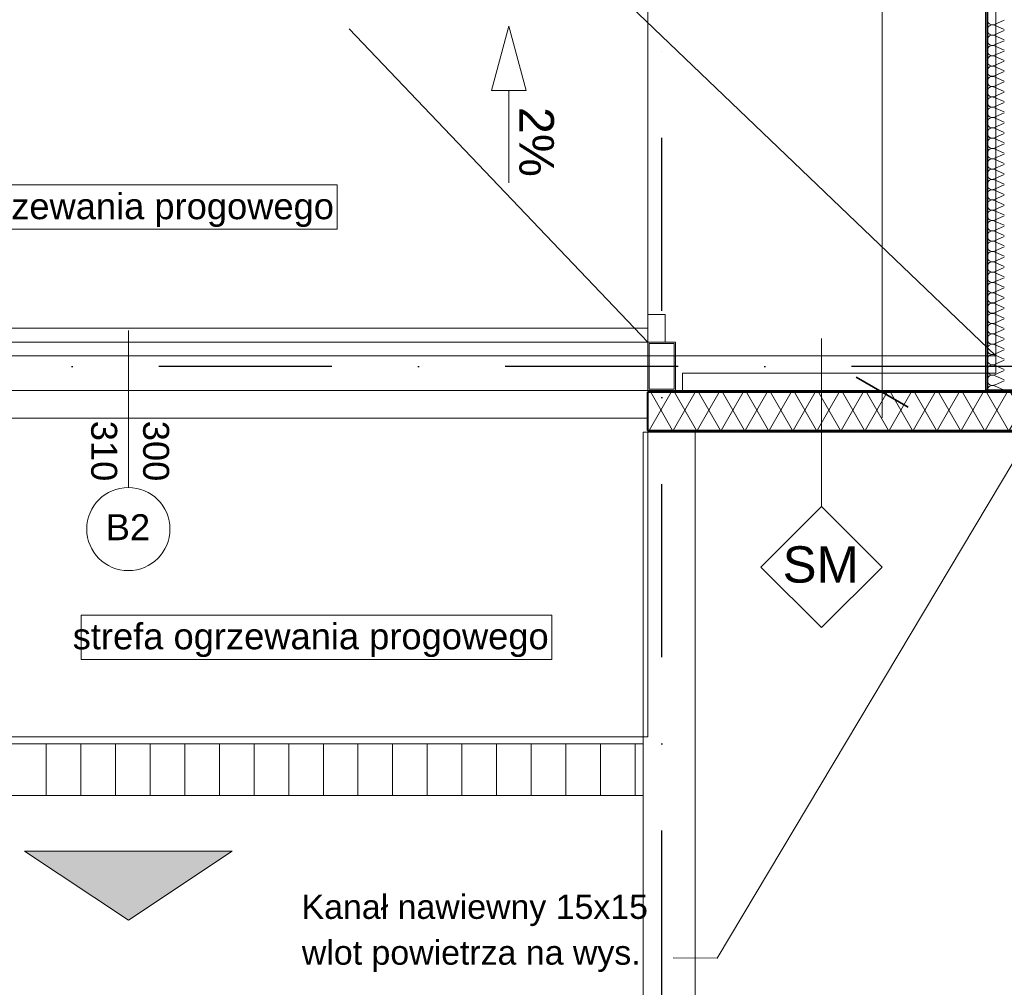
# Model space of a CAD drawing. Header units: millimetres. Extents: x 2016045 to 2079203, y -1576958 to -1542749.
# Tile 4 of 109: x 2026343 to 2029186, y -1568935 to -1566140. Entities that reach past the tile are written whole.
import ezdxf

# ---------------------------------------------------------------- set-up
doc = ezdxf.new("R2010")
doc.units = ezdxf.units.MM
doc.header["$MEASUREMENT"] = 0
for name, pattern in [('ACAD_ISO03W100', [2500, 1250, -1250]), ('OSIE', [1000, 500, -250, 0, -250]), ('Wipeout_Contour', [1000, 0, -1000])]:
    doc.linetypes.add(name, pattern=pattern)
for name, color, linetype in [('0 krawęrznik', 7, 'Continuous'), ('Wymiarowanie', 7, 'Continuous'), ('Ściany zewnętrzne', 7, 'Continuous')]:
    doc.layers.add(name, color=color, linetype=linetype)
for name, color, linetype, lineweight, true_color in [('0 krawęrznik_Nr_pióra__12', 7, 'Continuous', 5, 0x9f9f9f), ('a___przekrojowa___0.5_Nr_pióra__160', 7, 'Continuous', 20, 0x020602), ('drzwi_Nr_pióra__30', 7, 'Continuous', 13, 0x0322fc), ('Linie PT_Nr_pióra__13', 7, 'Continuous', 5, 0xb6b6b6), ('OSIE_Nr_pióra__2', 7, 'Continuous', 25, 0x0322fc), ('Wymiarowanie_Nr_pióra__3', 7, 'Continuous', 35, 0x008200), ('WYPELNIENIA_Nr_pióra__12', 7, 'Continuous', 5, 0x9f9f9f)]:
    doc.layers.add(name, color=color, linetype=linetype, lineweight=lineweight, true_color=true_color)
for name, color, linetype, lineweight in [('2D - Ogólne_Nr_pióra__7', 7, 'Continuous', 13), ('a___cienka___0.15_Nr_pióra__5', 7, 'Continuous', 40), ('a___przekrojowa___0.5_Nr_pióra__1', 7, 'Continuous', 0), ('Budowlane - Opisy_Nr_pióra__1', 7, 'Continuous', 0), ('Budowlane - Opisy_Nr_pióra__7', 7, 'Continuous', 13), ('Budowlane - Sciany Zew_Nr_pióra__7', 7, 'Continuous', 13), ('Budowlane - Wylewka betonowa_Nr_pióra__7', 7, 'Continuous', 13), ('Konstrukcja - podkonstrukcja pod panele - belki_Nr_pióra__7', 7, 'Continuous', 13), ('Konstrukcja - Płyta - Zbrojenie Rozproszone_Nr_pióra__7', 7, 'Continuous', 13), ('Wymiarowanie_Nr_pióra__1', 7, 'Continuous', 0), ('wypelnienia wielobokow_Nr_pióra__7', 7, 'Continuous', 13), ('znaczniki drzwi_Nr_pióra__1', 7, 'Continuous', 0), ('znaczniki drzwi_Nr_pióra__7', 7, 'Continuous', 13), ('Ściany zewnętrzne_Nr_pióra__1', 7, 'Continuous', 0), ('Ściany zewnętrzne_Nr_pióra__5', 7, 'Continuous', 40)]:
    doc.layers.add(name, color=color, linetype=linetype, lineweight=lineweight)
doc.styles.add('GENERATED_STYLE_1', font='arial.ttf')
doc.dimstyles.new('GENERATED_STYLE__1', dxfattribs={"dimtxt": 125, "dimasz": 114, "dimexe": 0.18, "dimexo": 0, "dimgap": 0.09, "dimtad": 1, "dimtih": 1, "dimtoh": 1, "dimdec": 0, "dimlfac": 0.1, "dimzin": 0, "dimdsep": 46, "dimtxsty": 'GENERATED_STYLE_1', "dimblk": 'ARROWHEAD_2', "dimblk1": 'ARROWHEAD_2', "dimblk2": 'ARROWHEAD_2', "dimcen": 0.09, "dimclrd": 7, "dimclre": 7, "dimclrt": 7, "dimadec": 4, "dimazin": 0, "dimtfac": 1, "dimtdec": 4, "dimtmove": 0, "dimatfit": 3, "dimfxl": 0, "dimtolj": 1, "dimtzin": 0, "dimarcsym": 0})
doc.dimstyles.new('GENERATED_STYLE__2', dxfattribs={"dimtxt": 125, "dimasz": 114, "dimexe": 0.18, "dimexo": 0, "dimgap": 0.09, "dimtad": 1, "dimdec": 0, "dimlfac": 0.1, "dimzin": 0, "dimdsep": 46, "dimtxsty": 'GENERATED_STYLE_1', "dimblk": 'ARROWHEAD_2', "dimblk1": 'ARROWHEAD_2', "dimblk2": 'ARROWHEAD_2', "dimcen": 0.09, "dimclrd": 7, "dimclre": 7, "dimclrt": 7, "dimadec": 4, "dimazin": 0, "dimtfac": 1, "dimtdec": 4, "dimtmove": 2, "dimatfit": 3, "dimfxl": 0, "dimtolj": 1, "dimtzin": 0, "dimarcsym": 0})
doc.dimstyles.new('GENERATED_STYLE__3', dxfattribs={"dimtxt": 125, "dimasz": 114, "dimexe": 0.18, "dimexo": 0, "dimgap": 0.09, "dimtad": 1, "dimdec": 0, "dimlfac": 0.1, "dimzin": 0, "dimdsep": 46, "dimtxsty": 'GENERATED_STYLE_1', "dimblk": 'ARROWHEAD_2', "dimblk1": 'ARROWHEAD_2', "dimblk2": 'ARROWHEAD_2', "dimcen": 0.09, "dimclrd": 7, "dimclre": 7, "dimclrt": 7, "dimadec": 4, "dimazin": 0, "dimtfac": 1, "dimtdec": 4, "dimtmove": 0, "dimatfit": 3, "dimfxl": 0, "dimtolj": 1, "dimtzin": 0, "dimarcsym": 0})

# ---------------------------------------------------------------- blocks, each defined once
blk = doc.blocks.new('Ściana_16', base_point=(2028143.6, -1569780.9))
at = {"color": 254, "linetype": 'Wipeout_Contour', "lineweight": 0, "ltscale": 10254058.93673791}
blk.add_wipeout([(2028143.6, -1568230.9), (2028293.6, -1568230.9), (2028293.6, -1567330.9), (2028143.6, -1567330.9)], dxfattribs=at).dxf.layer = '0 krawęrznik'
at = {"color": 254, "linetype": 'Wipeout_Contour', "lineweight": 0, "ltscale": 10257240.09088466}
blk.add_wipeout([(2028143.6, -1569780.9), (2028293.6, -1569780.9), (2028293.6, -1568380.9), (2028143.6, -1568380.9)], dxfattribs=at).dxf.layer = '0 krawęrznik'
at = {"layer": '0 krawęrznik_Nr_pióra__12', "linetype": 'Continuous', "flags": 128}
for points in [[(2028293.6, -1567330.9), (2028143.6, -1567330.9)], [(2028143.6, -1567330.9), (2028143.6, -1568230.9)], [(2028293.6, -1568230.9), (2028293.6, -1567330.9)], [(2028143.6, -1568380.9), (2028143.6, -1569780.9)], [(2028293.6, -1569780.9), (2028293.6, -1568380.9)]]:
    blk.add_lwpolyline(points, dxfattribs=at)
blk = doc.blocks.new('Ściana_17', base_point=(2025143.6, -1568230.9))
at = {"color": 254, "linetype": 'Wipeout_Contour', "lineweight": 0, "ltscale": 10250598.13789248}
blk.add_wipeout([(2025143.6, -1568380.9), (2028293.6, -1568380.9), (2028293.6, -1568230.9), (2025143.6, -1568230.9)], dxfattribs=at).dxf.layer = '0 krawęrznik'
at = {"layer": '0 krawęrznik_Nr_pióra__12', "linetype": 'Continuous', "flags": 128}
for points in [[(2028143.6, -1568230.9), (2025143.6, -1568230.9)], [(2028293.6, -1568380.9), (2028293.6, -1568230.9)], [(2025143.6, -1568380.9), (2028143.6, -1568380.9)]]:
    blk.add_lwpolyline(points, dxfattribs=at)
blk = doc.blocks.new('Izolacja cieplna 18_2')
at = {"layer": 'Linie PT_Nr_pióra__13', "linetype": 'Continuous'}
for p, q in [((10149.8, 49.2), (10162.2, 20.9)), ((10164.7, 20.9), (10177.1, 49.2)), ((10179.6, 49.2), (10192, 20.9)), ((10194.5, 20.9), (10206.9, 49.2)), ((10209.4, 49.2), (10221.7, 20.9)), ((10224.2, 20.9), (10236.6, 49.2)), ((10239.1, 49.2), (10251.5, 20.9)), ((10254, 20.9), (10266.4, 49.2)), ((10268.9, 49.2), (10281.3, 20.9)), ((10283.8, 20.9), (10296.1, 49.2)), ((10298.7, 49.2), (10311, 20.9)), ((10313.5, 20.9), (10325.9, 49.2)), ((10328.4, 49.2), (10340.8, 20.9)), ((10343.3, 20.9), (10355.7, 49.2)), ((10358.2, 49.2), (10370.6, 20.9)), ((10373.1, 20.9), (10385.4, 49.2)), ((10387.9, 49.2), (10400.3, 20.9)), ((10402.8, 20.9), (10415.2, 49.2)), ((10417.7, 49.2), (10430.1, 20.9)), ((10432.6, 20.9), (10445, 49.2)), ((10447.5, 49.2), (10459.8, 20.9)), ((10462.3, 20.9), (10474.7, 49.2)), ((10477.2, 49.2), (10489.6, 20.9)), ((10492.1, 20.9), (10504.5, 49.2)), ((10507, 49.2), (10519.4, 20.9)), ((10521.9, 20.9), (10534.2, 49.2)), ((10536.7, 49.2), (10549.1, 20.9)), ((10551.6, 20.9), (10564, 49.2)), ((10566.5, 49.2), (10578.9, 20.9)), ((10581.4, 20.9), (10593.8, 49.2)), ((10596.3, 49.2), (10608.6, 20.9)), ((10611.1, 20.9), (10623.5, 49.2)), ((10626, 49.2), (10638.4, 20.9)), ((10640.9, 20.9), (10653.3, 49.2)), ((10655.8, 49.2), (10668.2, 20.9)), ((10670.7, 20.9), (10683, 49.2)), ((10685.5, 49.2), (10697.9, 20.9)), ((10700.4, 20.9), (10712.8, 49.2)), ((10715.3, 49.2), (10727.7, 20.9)), ((10730.2, 20.9), (10742.6, 49.2)), ((10745.1, 49.2), (10757.5, 20.9)), ((10759.9, 20.9), (10772.3, 49.2)), ((10774.8, 49.2), (10787.2, 20.9)), ((10789.7, 20.9), (10802.1, 49.2)), ((10804.6, 49.2), (10817, 20.9)), ((10819.5, 20.9), (10831.9, 49.2)), ((10834.4, 49.2), (10846.7, 20.9)), ((10849.2, 20.9), (10861.6, 49.2)), ((10864.1, 49.2), (10876.5, 20.9)), ((10879, 20.9), (10891.4, 49.2)), ((10893.9, 49.2), (10906.3, 20.9)), ((10908.8, 20.9), (10921.1, 49.2)), ((10923.6, 49.2), (10936, 20.9)), ((10938.5, 20.9), (10950.9, 49.2)), ((10953.4, 49.2), (10965.8, 20.9)), ((10968.3, 20.9), (10980.7, 49.2)), ((10983.2, 49.2), (10995.5, 20.9)), ((10998, 20.9), (11010.4, 49.2)), ((11012.9, 49.2), (11025.3, 20.9)), ((11027.8, 20.9), (11040.2, 49.2)), ((11042.7, 49.2), (11055.1, 20.9)), ((11057.6, 20.9), (11069.9, 49.2)), ((11072.4, 49.2), (11084.8, 20.9)), ((11087.3, 20.9), (11099.7, 49.2)), ((11102.2, 49.2), (11114.6, 20.9)), ((11117.1, 20.9), (11129.5, 49.2)), ((11132, 49.2), (11144.3, 20.9)), ((11146.8, 20.9), (11159.2, 49.2)), ((11161.7, 49.2), (11174.1, 20.9)), ((11176.6, 20.9), (11189, 49.2)), ((11191.5, 49.2), (11203.9, 20.9)), ((11206.4, 20.9), (11218.7, 49.2))]:
    blk.add_line(p, q, dxfattribs=at)
for centre, start, end in [((10148.6, 14.9), 270, 23.6513), ((10178.4, 14.9), 156.3487, 270), ((10178.4, 14.9), 270, 23.6513), ((10208.1, 14.9), 156.3487, 270), ((10208.1, 14.9), 270, 23.6513), ((10237.9, 14.9), 156.3487, 270), ((10237.9, 14.9), 270, 23.6513), ((10267.6, 14.9), 156.3487, 270), ((10267.6, 14.9), 270, 23.6513), ((10297.4, 14.9), 156.3487, 270), ((10297.4, 14.9), 270, 23.6513), ((10327.2, 14.9), 156.3487, 270), ((10327.2, 14.9), 270, 23.6513), ((10356.9, 14.9), 156.3487, 270), ((10356.9, 14.9), 270, 23.6513), ((10386.7, 14.9), 156.3487, 270), ((10386.7, 14.9), 270, 23.6513), ((10416.4, 14.9), 156.3487, 270), ((10416.4, 14.9), 270, 23.6513), ((10446.2, 14.9), 156.3487, 270), ((10446.2, 14.9), 270, 23.6513), ((10476, 14.9), 156.3487, 270), ((10476, 14.9), 270, 23.6513), ((10505.7, 14.9), 156.3487, 270), ((10505.7, 14.9), 270, 23.6513), ((10535.5, 14.9), 156.3487, 270), ((10535.5, 14.9), 270, 23.6513), ((10565.3, 14.9), 156.3487, 270), ((10565.3, 14.9), 270, 23.6513), ((10595, 14.9), 156.3487, 270), ((10595, 14.9), 270, 23.6513), ((10624.8, 14.9), 156.3487, 270), ((10624.8, 14.9), 270, 23.6513), ((10654.5, 14.9), 156.3487, 270), ((10654.5, 14.9), 270, 23.6513), ((10684.3, 14.9), 156.3487, 270), ((10684.3, 14.9), 270, 23.6513), ((10714.1, 14.9), 156.3487, 270), ((10714.1, 14.9), 270, 23.6513), ((10743.8, 14.9), 156.3487, 270), ((10743.8, 14.9), 270, 23.6513), ((10773.6, 14.9), 156.3487, 270), ((10773.6, 14.9), 270, 23.6513), ((10803.3, 14.9), 156.3487, 270), ((10803.3, 14.9), 270, 23.6513), ((10833.1, 14.9), 156.3487, 270), ((10833.1, 14.9), 270, 23.6513), ((10862.9, 14.9), 156.3487, 270), ((10862.9, 14.9), 270, 23.6513), ((10892.6, 14.9), 156.3487, 270), ((10892.6, 14.9), 270, 23.6513), ((10922.4, 14.9), 156.3487, 270), ((10922.4, 14.9), 270, 23.6513), ((10952.1, 14.9), 156.3487, 270), ((10952.1, 14.9), 270, 23.6513), ((10981.9, 14.9), 156.3487, 270), ((10981.9, 14.9), 270, 23.6513), ((11011.7, 14.9), 156.3487, 270), ((11011.7, 14.9), 270, 23.6513), ((11041.4, 14.9), 156.3487, 270), ((11041.4, 14.9), 270, 23.6513), ((11071.2, 14.9), 156.3487, 270), ((11071.2, 14.9), 270, 23.6513), ((11101, 14.9), 156.3487, 270), ((11101, 14.9), 270, 23.6513), ((11130.7, 14.9), 156.3487, 270), ((11130.7, 14.9), 270, 23.6513), ((11160.5, 14.9), 156.3487, 270), ((11160.5, 14.9), 270, 23.6513), ((11190.2, 14.9), 156.3487, 270), ((11190.2, 14.9), 270, 23.6513), ((11220, 14.9), 156.3487, 270)]:
    blk.add_arc(centre, 14.9, start, end, dxfattribs=at)
blk = doc.blocks.new('Ściana_33', base_point=(2028156.7, -1567210.9))
at = {"layer": 'Ściany zewnętrzne', "linetype": 'Continuous', "lineweight": 0, "true_color": 0x000000}
h = blk.add_hatch(dxfattribs=at)
h.set_pattern_fill('izolacja_miękka', color=18, style=0, pattern_type=2)
h.set_pattern_definition([(60, (1682719.62, -1237567.41), (-51.961524, 30), []), (120, (1682719.62, -1237567.41), (51.961524, 30), [])])
h.paths.add_polyline_path([(2028156.7, -1567325.9), (2029826.7, -1567325.9), (2029826.7, -1567215.9), (2028156.7, -1567215.9)])
at = {"layer": 'Ściany zewnętrzne_Nr_pióra__1', "linetype": 'Continuous'}
blk.add_line((2029826.7, -1567215.9), (2028156.7, -1567215.9), dxfattribs=at)
at = {"layer": 'Ściany zewnętrzne_Nr_pióra__1', "linetype": 'Continuous', "flags": 128}
for points in [[(2029826.7, -1567210.9), (2028156.7, -1567210.9)], [(2028156.7, -1567215.9), (2028156.7, -1567210.9)], [(2029826.7, -1567215.9), (2029826.7, -1567210.9)], [(2028156.7, -1567330.9), (2028156.7, -1567325.9)], [(2028156.7, -1567330.9), (2029826.7, -1567330.9)], [(2029826.7, -1567330.9), (2029826.7, -1567325.9)]]:
    blk.add_lwpolyline(points, dxfattribs=at)
at = {"layer": 'Ściany zewnętrzne_Nr_pióra__5', "linetype": 'Continuous'}
blk.add_line((2028156.7, -1567325.9), (2029826.7, -1567325.9), dxfattribs=at)
at = {"layer": 'Ściany zewnętrzne_Nr_pióra__5', "linetype": 'Continuous', "flags": 128}
for points in [[(2028156.7, -1567325.9), (2028156.7, -1567215.9)], [(2029826.7, -1567325.9), (2029826.7, -1567215.9)]]:
    blk.add_lwpolyline(points, dxfattribs=at)
blk = doc.blocks.new('*D118', base_point=(1682719.6, -1237567.4))
at = {"layer": 'Wymiarowanie_Nr_pióra__1', "linetype": 'Continuous'}
for p, q in [((2023869.9, -1566089.6), (2023869.9, -1565864.6)), ((2029131.7, -1566089.6), (2029131.7, -1565864.6)), ((2023796.5, -1565977.1), (2023869.9, -1565977.1)), ((2023869.9, -1565977.1), (2029131.7, -1565977.1))]:
    blk.add_line(p, q, dxfattribs=at)
at = {"layer": 'Wymiarowanie_Nr_pióra__3', "linetype": 'Continuous'}
for p, q in [((2023913.2, -1565902.1), (2023826.6, -1566052.1)), ((2029175, -1565902.1), (2029088.4, -1566052.1))]:
    blk.add_line(p, q, dxfattribs=at)
at = {"layer": 'Wymiarowanie_Nr_pióra__1', "char_height": 125, "attachment_point": 7, "style": 'GENERATED_STYLE_1'}
for s, insert in [('\\A1;{\\fArial|b0|i0|c238|p38;526}', (2026311.1, -1565952.1)), ('\\A1;{\\fArial|b0|i0|c238|p38;8}', (2028993.5, -1565952.1))]:
    blk.add_mtext(s, dxfattribs=dict(at, insert=insert))
blk = doc.blocks.new('ARROWHEAD_2')
at = {"color": 0, "linetype": 'Continuous', "lineweight": 0}
for p, q in [((-0.378, -0.655), (0.378, 0.655)), ((0, 0), (-1, 0))]:
    blk.add_line(p, q, dxfattribs=at)
blk = doc.blocks.new('*D119', base_point=(1682719.6, -1237567.4))
at = {"layer": 'Wymiarowanie_Nr_pióra__1', "linetype": 'Continuous'}
for p, q in [((2029131.7, -1566089.6), (2029131.7, -1565864.6)), ((2029211.7, -1566089.6), (2029211.7, -1565864.6)), ((2029131.7, -1565977.1), (2029211.7, -1565977.1))]:
    blk.add_line(p, q, dxfattribs=at)
at = {"layer": 'Wymiarowanie_Nr_pióra__3', "linetype": 'Continuous'}
for p, q in [((2029175, -1565902.1), (2029088.4, -1566052.1)), ((2029255, -1565902.1), (2029168.4, -1566052.1))]:
    blk.add_line(p, q, dxfattribs=at)
blk = doc.blocks.new('*D120', base_point=(1682719.6, -1237567.4))
at = {"layer": 'Wymiarowanie_Nr_pióra__1', "linetype": 'Continuous'}
for p, q in [((2029211.7, -1566089.6), (2029211.7, -1565864.6)), ((2031389.9, -1566089.6), (2031389.9, -1565864.6)), ((2029211.7, -1565977.1), (2031389.9, -1565977.1))]:
    blk.add_line(p, q, dxfattribs=at)
at = {"layer": 'Wymiarowanie_Nr_pióra__3', "linetype": 'Continuous'}
for p, q in [((2029255, -1565902.1), (2029168.4, -1566052.1)), ((2031346.6, -1566052.1), (2031433.2, -1565902.1))]:
    blk.add_line(p, q, dxfattribs=at)
at = {"layer": 'Wymiarowanie_Nr_pióra__1', "char_height": 125, "attachment_point": 7, "style": 'GENERATED_STYLE_1'}
for s, insert in [('\\A1;{\\fArial|b0|i0|c238|p38;218}', (2030111.1, -1565952.1)), ('\\A1;{\\fArial|b0|i0|c238|p38;8}', (2031251.7, -1565952.1))]:
    blk.add_mtext(s, dxfattribs=dict(at, insert=insert))
blk = doc.blocks.new('*D122', base_point=(1682719.6, -1237567.4))
at = {"layer": 'Wymiarowanie_Nr_pióra__1', "linetype": 'Continuous'}
for p, q in [((2028833.1, -1555985.9), (2028833.1, -1555912.6)), ((2028945.6, -1555985.9), (2028720.6, -1555985.9)), ((2028833.1, -1567215.9), (2028833.1, -1555985.9)), ((2028945.6, -1567215.9), (2028720.6, -1567215.9)), ((2028833.1, -1567289.3), (2028833.1, -1567215.9))]:
    blk.add_line(p, q, dxfattribs=at)
at = {"layer": 'Wymiarowanie_Nr_pióra__3', "linetype": 'Continuous'}
for p, q in [((2028908.1, -1556029.2), (2028758.1, -1555942.6)), ((2028758.1, -1567172.6), (2028908.1, -1567259.2))]:
    blk.add_line(p, q, dxfattribs=at)
at = {"layer": 'Wymiarowanie_Nr_pióra__1', "insert": (2028808.1, -1561814.6), "char_height": 125, "attachment_point": 7, "rotation": 90, "style": 'GENERATED_STYLE_1'}
blk.add_mtext('\\A1;{\\fArial|b0|i0|c238|p38;1\xa0123}', dxfattribs=at)
blk = doc.blocks.new('*D147', base_point=(1682719.6, -1237567.4))
at = {"layer": 'Wymiarowanie_Nr_pióra__1', "linetype": 'Continuous'}
for p, q in [((2025152.9, -1572444), (2025152.9, -1572219)), ((2028156.7, -1572444), (2028156.7, -1572219)), ((2025152.9, -1572331.5), (2028156.7, -1572331.5))]:
    blk.add_line(p, q, dxfattribs=at)
at = {"layer": 'Wymiarowanie_Nr_pióra__3', "linetype": 'Continuous'}
for p, q in [((2025196.2, -1572256.5), (2025109.6, -1572406.5)), ((2028200, -1572256.5), (2028113.4, -1572406.5))]:
    blk.add_line(p, q, dxfattribs=at)
at = {"layer": 'Wymiarowanie_Nr_pióra__1', "insert": (2026512.5, -1572306.5), "char_height": 125, "attachment_point": 7, "style": 'GENERATED_STYLE_1'}
blk.add_mtext('\\A1;{\\fArial|b0|i0|c238|p38;300}', dxfattribs=at)
blk = doc.blocks.new('*D148', base_point=(1682719.6, -1237567.4))
at = {"layer": 'Wymiarowanie_Nr_pióra__1', "linetype": 'Continuous'}
for p, q in [((2028156.7, -1572444), (2028156.7, -1572219)), ((2029826.7, -1572444), (2029826.7, -1572219)), ((2028156.7, -1572331.5), (2029826.7, -1572331.5))]:
    blk.add_line(p, q, dxfattribs=at)
at = {"layer": 'Wymiarowanie_Nr_pióra__3', "linetype": 'Continuous'}
for p, q in [((2028200, -1572256.5), (2028113.4, -1572406.5)), ((2029870, -1572256.5), (2029783.4, -1572406.5))]:
    blk.add_line(p, q, dxfattribs=at)
at = {"layer": 'Wymiarowanie_Nr_pióra__1', "insert": (2028849.4, -1572306.5), "char_height": 125, "attachment_point": 7, "style": 'GENERATED_STYLE_1'}
blk.add_mtext('\\A1;{\\fArial|b0|i0|c238|p38;167}', dxfattribs=at)
blk = doc.blocks.new('*D153', base_point=(1682719.6, -1237567.4))
at = {"layer": 'Wymiarowanie_Nr_pióra__1', "linetype": 'Continuous'}
for p, q in [((2023749.9, -1572694), (2023749.9, -1572469)), ((2041502.9, -1572694), (2041502.9, -1572469)), ((2023676.5, -1572581.5), (2023749.9, -1572581.5)), ((2023749.9, -1572581.5), (2041502.9, -1572581.5)), ((2041502.9, -1572581.5), (2041576.2, -1572581.5))]:
    blk.add_line(p, q, dxfattribs=at)
at = {"layer": 'Wymiarowanie_Nr_pióra__3', "linetype": 'Continuous'}
for p, q in [((2023793.2, -1572506.5), (2023706.6, -1572656.5)), ((2041459.6, -1572656.5), (2041546.2, -1572506.5))]:
    blk.add_line(p, q, dxfattribs=at)
at = {"layer": 'Wymiarowanie_Nr_pióra__1', "insert": (2032436.7, -1572556.5), "char_height": 125, "attachment_point": 7, "style": 'GENERATED_STYLE_1'}
blk.add_mtext('\\A1;{\\fArial|b0|i0|c238|p38;1776}', dxfattribs=at)
blk = doc.blocks.new('*D179', base_point=(1682719.6, -1237567.4))
at = {"layer": 'Wymiarowanie_Nr_pióra__1', "linetype": 'Continuous'}
for p, q in [((2021416.4, -1552270.9), (2021416.4, -1552197.6)), ((2021528.9, -1552270.9), (2021303.9, -1552270.9)), ((2021416.4, -1567330.9), (2021416.4, -1552270.9)), ((2021528.9, -1567330.9), (2021303.9, -1567330.9)), ((2021416.4, -1567404.3), (2021416.4, -1567330.9))]:
    blk.add_line(p, q, dxfattribs=at)
at = {"layer": 'Wymiarowanie_Nr_pióra__3', "linetype": 'Continuous'}
for p, q in [((2021491.4, -1552314.2), (2021341.4, -1552227.6)), ((2021341.4, -1567287.6), (2021491.4, -1567374.2))]:
    blk.add_line(p, q, dxfattribs=at)
at = {"layer": 'Wymiarowanie_Nr_pióra__1', "insert": (2021391.4, -1560447), "char_height": 125, "attachment_point": 7, "rotation": 90, "style": 'GENERATED_STYLE_1'}
blk.add_mtext('\\A1;{\\fArial|b0|i0|c238|p38;1\xa0506}', dxfattribs=at)

msp = doc.modelspace()

# ---------------------------------------------------------------- hatches: boundary and pattern name
at = {"layer": 'wypelnienia wielobokow_Nr_pióra__7', "linetype": 'Continuous'}
msp.add_hatch(color=256, dxfattribs=at).paths.add_polyline_path([(2026956.7, -1568540.9), (2026656.7, -1568740.9), (2026356.7, -1568540.9)])

# ---------------------------------------------------------------- linework, layer by layer
at = {"layer": '2D - Ogólne_Nr_pióra__7', "linetype": 'Continuous'}
for p, q in [((2026956.7, -1568540.9), (2026356.7, -1568540.9)), ((2026356.7, -1568540.9), (2026656.7, -1568740.9)), ((2026956.7, -1568540.9), (2026656.7, -1568740.9))]:
    msp.add_line(p, q, dxfattribs=at)
at = {"layer": 'a___cienka___0.15_Nr_pióra__5', "linetype": 'Continuous'}
for p, q in [((2029136.7, -1555990.9), (2029136.7, -1567210.9)), ((2029826.7, -1567215.9), (2028156.7, -1567215.9)), ((2029211.7, -1567210.9), (2029131.7, -1567210.9))]:
    msp.add_line(p, q, dxfattribs=at)
at = {"layer": 'a___przekrojowa___0.5_Nr_pióra__1', "linetype": 'Continuous'}
for p, q in [((2029131.7, -1555990.9), (2029131.7, -1567210.9)), ((2028256.7, -1567210.9), (2028156.7, -1567210.9)), ((2028156.7, -1567210.9), (2028156.7, -1567310.9)), ((2028256.7, -1567210.9), (2029131.7, -1567210.9))]:
    msp.add_line(p, q, dxfattribs=at)
at = {"layer": 'a___przekrojowa___0.5_Nr_pióra__160', "linetype": 'Continuous', "flags": 128}
for points in [[(2028156.7, -1567210.9), (2028236.9, -1567210.9), (2028236.9, -1567070.9), (2028156.7, -1567070.9)], [(2028232.9, -1567074.9), (2028160.9, -1567074.9), (2028160.9, -1567206.9), (2028232.9, -1567206.9)]]:
    msp.add_lwpolyline(points, close=True, dxfattribs=at)
at = {"layer": 'Budowlane - Opisy_Nr_pióra__1', "linetype": 'Continuous'}
for p, q in [((2027755.5, -1566157.9), (2027705.5, -1566344.5)), ((2027755.5, -1566157.9), (2027805.5, -1566344.5)), ((2027705.5, -1566344.5), (2027805.5, -1566344.5)), ((2027755.5, -1566610.4), (2027755.5, -1566344.5)), ((2028657.9, -1567060.9), (2028657.9, -1567545.5)), ((2028482.9, -1567720.5), (2028657.9, -1567545.5)), ((2028657.9, -1567545.5), (2028832.9, -1567720.5)), ((2028657.9, -1567895.5), (2028482.9, -1567720.5)), ((2028832.9, -1567720.5), (2028657.9, -1567895.5))]:
    msp.add_line(p, q, dxfattribs=at)
at = {"layer": 'Budowlane - Opisy_Nr_pióra__7', "linetype": 'Continuous', "flags": 128}
for points in [[(2027259.4, -1566617), (2025900, -1566617), (2025900, -1566744.9), (2027259.4, -1566744.9)], [(2027879.5, -1567859.3), (2026520.1, -1567859.3), (2026520.1, -1567987.2), (2027879.5, -1567987.2)]]:
    msp.add_lwpolyline(points, close=True, dxfattribs=at)
at = {"layer": 'Budowlane - Sciany Zew_Nr_pióra__7', "linetype": 'Continuous'}
msp.add_line((2028156.7, -1567210.9), (2029111.7, -1567210.9), dxfattribs=at)
at = {"layer": 'Budowlane - Wylewka betonowa_Nr_pióra__7', "linetype": 'Continuous', "flags": 128}
msp.add_lwpolyline([(2028156.7, -1567210.9), (2025156.7, -1567210.9), (2025156.7, -1567110.9), (2028156.7, -1567110.9)], close=True, dxfattribs=at)
msp.add_lwpolyline([(2029111.7, -1567210.9), (2028156.7, -1567210.9), (2028156.7, -1567110.9), (2029111.7, -1567110.9)], dxfattribs=at)
at = {"layer": 'drzwi_Nr_pióra__30', "linetype": 'ACAD_ISO03W100'}
for q in [(2025156.7, -1563920.9), (2028156.7, -1563920.9)]:
    msp.add_line((2028156.7, -1567070.9), q, dxfattribs=at)
at = {"layer": 'drzwi_Nr_pióra__30', "linetype": 'Continuous'}
for p, q in [((2028206.7, -1566990.9), (2028156.7, -1566990.9)), ((2028156.7, -1566990.9), (2028156.7, -1567070.9)), ((2028206.7, -1567070.9), (2028206.7, -1566990.9)), ((2028206.7, -1566990.9), (2028206.7, -1567070.9)), ((2028156.7, -1567030.9), (2025156.7, -1567030.9)), ((2028156.7, -1567070.9), (2028156.7, -1567030.9)), ((2025156.7, -1567070.9), (2028156.7, -1567070.9)), ((2028156.7, -1567070.9), (2028206.7, -1567070.9)), ((2028156.7, -1567210.9), (2025156.7, -1567210.9)), ((2028156.7, -1567210.9), (2028156.7, -1567290.9)), ((2028156.7, -1567290.9), (2025156.7, -1567290.9))]:
    msp.add_line(p, q, dxfattribs=at)
at = {"layer": 'Konstrukcja - podkonstrukcja pod panele - belki_Nr_pióra__7', "linetype": 'Continuous'}
for p, q in [((2029161.7, -1556040.9), (2029161.7, -1567160.9)), ((2028256.7, -1567160.9), (2029161.7, -1567160.9)), ((2028256.7, -1567160.9), (2028256.7, -1567210.9))]:
    msp.add_line(p, q, dxfattribs=at)
at = {"layer": 'Konstrukcja - Płyta - Zbrojenie Rozproszone_Nr_pióra__7', "linetype": 'Continuous'}
msp.add_line((2029161.7, -1567110.9), (2028106.7, -1566100.9), dxfattribs=at)
at = {"layer": 'Konstrukcja - Płyta - Zbrojenie Rozproszone_Nr_pióra__7', "linetype": 'Continuous', "flags": 128}
msp.add_lwpolyline([(2029161.7, -1556090.9), (2029161.7, -1567110.9), (2024151.7, -1567110.9), (2024151.7, -1556090.9)], close=True, dxfattribs=at)
at = {"layer": 'OSIE_Nr_pióra__2', "linetype": 'OSIE'}
msp.add_line((2044246, -1567140.9), (2020891.3, -1567140.9), dxfattribs=at)
at = {"layer": 'znaczniki drzwi_Nr_pióra__1', "linetype": 'Continuous'}
msp.add_line((2026656.7, -1567490.9), (2026656.7, -1567037.3), dxfattribs=at)
for start, end in [(0, 180), (180, 0)]:
    msp.add_arc((2026656.7, -1567610.9), 120.1, start, end, dxfattribs=at)

# ---------------------------------------------------------------- block references
at = {"layer": '0 krawęrznik', "color": 253, "lineweight": 5, "true_color": 0x9f9f9f}
msp.add_blockref('Ściana_16', (2028143.6, -1569780.9), dxfattribs=at)
at = {"layer": 'Linie PT_Nr_pióra__13', "linetype": 'Continuous', "zscale": 1000, "rotation": 270}
msp.add_blockref('Izolacja cieplna 18_2', (2029136.7, -1555990.9), dxfattribs=at)

# ---------------------------------------------------------------- texts
at = {"layer": 'Budowlane - Opisy_Nr_pióra__7', "linetype": 'Continuous', "insert": (2027784.7, -1566593.7), "char_height": 100, "attachment_point": 9, "rotation": 270, "style": 'GENERATED_STYLE_1'}
msp.add_mtext('\\A1;{\\fArial|b0|i0|c238|p38;2%}', dxfattribs=at)
at = {"layer": 'Budowlane - Opisy_Nr_pióra__7', "linetype": 'Continuous', "attachment_point": 9, "style": 'GENERATED_STYLE_1'}
for s, insert, char_height in [('\\A1;{\\fArial|b0|i0|c238|p38;strefa ogrzewania progowego}', (2027250.3, -1566738.5), 75), ('\\A1;{\\fArial|b0|i0|c238|p38;SM}', (2028765.9, -1567767.1), 105), ('\\A1;{\\fArial|b0|i0|c238|p38;strefa ogrzewania progowego}', (2027870.4, -1567980.8), 75), ('\\A1;{\\fArial|b0|i0|c238|p38;wlot powietrza na wys.}', (2028135.9, -1568890.3), 70.006)]:
    msp.add_mtext(s, dxfattribs=dict(at, insert=insert, char_height=char_height))
at = {"layer": 'znaczniki drzwi_Nr_pióra__7', "linetype": 'Continuous', "char_height": 75, "attachment_point": 9, "rotation": 270, "style": 'GENERATED_STYLE_1'}
for s, insert in [('\\A1;{\\fArial|b0|i0|c238|p38;310}', (2026548.3, -1567472.9)), ('\\A1;{\\fArial|b0|i0|c238|p38;300}', (2026698.3, -1567472.9))]:
    msp.add_mtext(s, dxfattribs=dict(at, insert=insert))
at = {"layer": 'znaczniki drzwi_Nr_pióra__7', "linetype": 'Continuous', "insert": (2026719.6, -1567643), "char_height": 75, "attachment_point": 9, "style": 'GENERATED_STYLE_1'}
msp.add_mtext('\\A1;{\\fArial|b0|i0|c238|p38;B2}', dxfattribs=at)

# ---------------------------------------------------------------- dimensions: what is measured, and where the dimension line sits
at = {"layer": 'Wymiarowanie', "linetype": 'Continuous'}
dim = msp.add_linear_dim(base=(2028833.1, -1555985.9), p1=(2028991.7, -1567215.9), p2=(2029100.3, -1555985.9), angle=90, dimstyle='GENERATED_STYLE__3', dxfattribs=at)
dim.commit()
dim.dimension.update_dxf_attribs({"geometry": '*D122', "text_midpoint": (2028745.6, -1561600.9), "dimtype": 160, "text_rotation": 90})
for base, p1, p2, picture, middle in [((2029131.7, -1565977.1), (2023869.9, -1566997.9), (2029131.7, -1567210.9), '*D118', (2026453.4, -1565889.6)), ((2031389.9, -1565977.1), (2029211.7, -1567210.9), (2031389.9, -1567210.9), '*D120', (2030253.4, -1565889.6)), ((2029211.7, -1565977.1), (2029131.7, -1567210.9), (2029211.7, -1567210.9), '*D119', (2029040.9, -1565889.6))]:
    dim = msp.add_linear_dim(base=base, p1=p1, p2=p2, dimstyle='GENERATED_STYLE__1', dxfattribs=at)
    dim.commit()
    dim.dimension.update_dxf_attribs({"geometry": picture, "text_midpoint": middle, "dimtype": 160})

# ---------------------------------------------------------------- next in the draw order: linework, layer by layer
at = {"layer": 'Konstrukcja - Płyta - Zbrojenie Rozproszone_Nr_pióra__7', "linetype": 'Continuous', "flags": 128}
msp.add_lwpolyline([(2025156.7, -1567210.9), (2025156.7, -1568210.9), (2028156.7, -1568210.9), (2028156.7, -1567210.9)], close=True, dxfattribs=at)

# ---------------------------------------------------------------- next in the draw order: block references
at = {"layer": '0 krawęrznik', "color": 253, "lineweight": 5, "true_color": 0x9f9f9f}
msp.add_blockref('Ściana_17', (2025143.6, -1568230.9), dxfattribs=at)
at = {"layer": 'Ściany zewnętrzne'}
msp.add_blockref('Ściana_33', (2028156.7, -1567210.9), dxfattribs=at)

# ---------------------------------------------------------------- next in the draw order: texts
at = {"layer": 'Budowlane - Opisy_Nr_pióra__7', "linetype": 'Continuous', "insert": (2028157, -1568758), "char_height": 70.006, "attachment_point": 9, "style": 'GENERATED_STYLE_1'}
msp.add_mtext('\\A1;{\\fArial|b0|i0|c238|p38;Kanał nawiewny 15x15}', dxfattribs=at)

# ---------------------------------------------------------------- next in the draw order: dimensions: what is measured, and where the dimension line sits
at = {"layer": 'Wymiarowanie', "linetype": 'Continuous'}
dim = msp.add_linear_dim(base=(2021416.4, -1552270.9), p1=(2023749.9, -1567330.9), p2=(2031349.9, -1552270.9), angle=90, dimstyle='GENERATED_STYLE__2', dxfattribs=at)
dim.commit()
dim.dimension.update_dxf_attribs({"geometry": '*D179', "text_midpoint": (2021328.9, -1560233.3), "dimtype": 160, "text_rotation": 90})

# ---------------------------------------------------------------- next in the draw order: hatches: boundary and pattern name
at = {"layer": 'WYPELNIENIA_Nr_pióra__12', "linetype": 'Continuous'}
h = msp.add_hatch(dxfattribs=at)
h.set_pattern_fill('Podłoga_z_desek__2_', color=256, style=0, pattern_type=2)
h.set_pattern_definition([(90, (1682719.62, -1237567.41), (-100, 0), [])])
h.paths.add_polyline_path([(2025143.6, -1568230.9), (2028143.6, -1568230.9), (2028143.6, -1568380.9), (2025143.6, -1568380.9)])

# ---------------------------------------------------------------- next in the draw order: linework, layer by layer
at = {"layer": 'Budowlane - Opisy_Nr_pióra__7', "linetype": 'Continuous', "flags": 128}
msp.add_lwpolyline([(2029287.7, -1567290.9), (2028357, -1568849.9), (2028230.2, -1568849.8)], dxfattribs=at)
at = {"layer": 'OSIE_Nr_pióra__2', "linetype": 'OSIE'}
msp.add_line((2028196.9, -1572981.5), (2028196.9, -1566073), dxfattribs=at)
at = {"layer": 'WYPELNIENIA_Nr_pióra__12', "linetype": 'Continuous', "flags": 128}
msp.add_lwpolyline([(2025143.6, -1568230.9), (2028143.6, -1568230.9), (2028143.6, -1568380.9), (2025143.6, -1568380.9)], close=True, dxfattribs=at)

# ---------------------------------------------------------------- next in the draw order: dimensions: what is measured, and where the dimension line sits
at = {"layer": 'Wymiarowanie', "linetype": 'Continuous'}
for base, p1, p2, text, picture, middle in [((2028156.7, -1572331.5), (2025152.9, -1567330.9), (2028156.7, -1567210.9), '300', '*D147', (2026654.8, -1572244)), ((2041502.9, -1572581.5), (2023749.9, -1567330.9), (2041502.9, -1567330.9), '1776', '*D153', (2032626.4, -1572494))]:
    dim = msp.add_linear_dim(base=base, p1=p1, p2=p2, text=text, dimstyle='GENERATED_STYLE__1', dxfattribs=at)
    dim.commit()
    dim.dimension.update_dxf_attribs({"geometry": picture, "text_midpoint": middle, "dimtype": 160})
dim = msp.add_linear_dim(base=(2029826.7, -1572331.5), p1=(2028156.7, -1567210.9), p2=(2029826.7, -1567330.9), dimstyle='GENERATED_STYLE__1', dxfattribs=at)
dim.commit()
dim.dimension.update_dxf_attribs({"geometry": '*D148', "text_midpoint": (2028991.7, -1572244), "dimtype": 160})

doc.saveas('drawing.dxf')
